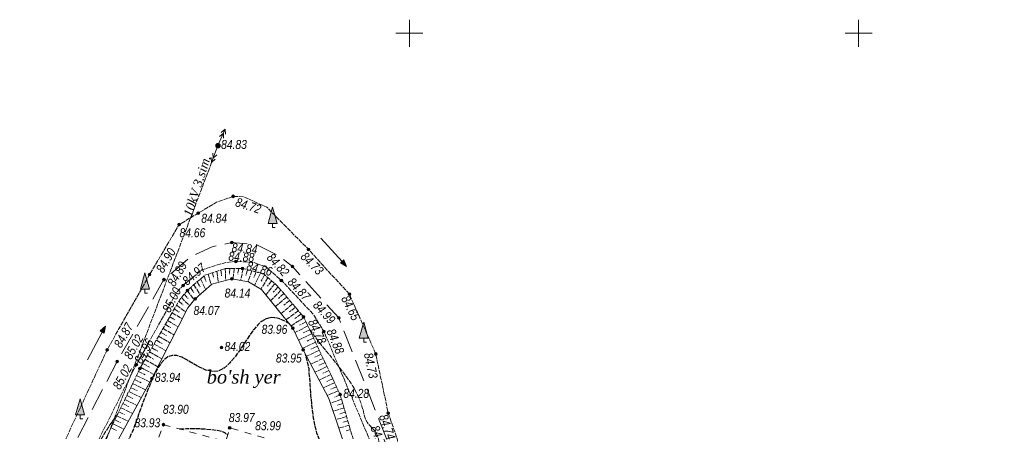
# Model space of a CAD drawing. Extents: x 744948 to 745202, y 4654927 to 4655252.
# Tile 10 of 11: x 745007 to 745116, y 4655206 to 4655252. Entities that reach past the tile are written whole.
import ezdxf
from ezdxf.enums import TextEntityAlignment as Align

# ---------------------------------------------------------------- set-up
doc = ezdxf.new("R2010")
doc.units = 0
doc.header["$LTSCALE"] = 0.5
doc.header["$MEASUREMENT"] = 0
for name, pattern in [('Auto_Soil_Left_Line_m1', [7, 5, -2]), ('Auto_Soil_Right_Line_m1', [1, 1, 0]), ('Auto_Street_NotBorder_Line_m1', [3, 1.5, -1.5]), ('Commnctn_Electr_VLP_High_Unbuilt_m1', [1, 1, 0]), ('Hydrotech_Dry_Grooves_m1', [1, 1, 0]), ('Relef_Horizontal_Basic_m1', [1, 1, 0]), ('Relef_Horizontal_Bold_m1', [1, 1, 0]), ('Relef_Slope_Artificial_m1', [1, 1, 0])]:
    doc.linetypes.add(name, pattern=pattern)
for name, color, linetype, lineweight, true_color in [('AUTO#_ROADS_EXIST_L', 7, 'Continuous', 15, 0x000000), ('COMMN_OBJCT_#####_B', 7, 'Continuous', 15, 0x000000), ('GREEN_VGTAT_#####_T', 7, 'Continuous', 15, 0x000000), ('GREEN_VGTAT_SRVEY_B', 7, 'Continuous', 15, 0x000000)]:
    doc.layers.add(name, color=color, linetype=linetype, lineweight=lineweight, true_color=true_color)
for name, color, linetype, true_color in [('COMMN_OBJCT_ELCTR_B', 7, 'Continuous', 0x000000), ('COMMN_OBJCT_ELCTR_L', 7, 'Continuous', 0x000000), ('COMMN_OBJCT_ELCTR_T', 7, 'Continuous', 0x000000), ('GEODS_POINT_GRID#_B', 7, 'Continuous', 0x000000), ('HYDRO_CHRTR_#####_B', 7, 'Continuous', 0x000000), ('HYDRO_TECHN_CANAL_L', 7, 'Continuous', 0x000000), ('RELEF_HRZNT_BASIC_L', 7, 'Continuous', 0x000000), ('RELEF_HRZNT_BOLD#_L', 7, 'Continuous', 0x000000), ('RELEF_POINT_PICKT_B', 7, 'Continuous', 0x000000), ('RELEF_POINT_PICKT_T', 7, 'Continuous', 0x000000), ('RELEF_SLOPE_#####_L', 7, 'Continuous', 0x000000)]:
    doc.layers.add(name, color=color, linetype=linetype, true_color=true_color)
doc.styles.add('БМ-431 (Times New Roman К)', font='timesi.ttf', dxfattribs={"height": 1})
doc.styles.add('Д-431 (Arial Narrow К)', font='ARIALNI.TTF', dxfattribs={"height": 1})
doc.linetypes.add('Relef_Slope_Artificial_Botton_m1', pattern='A,0,[3,Topography.shx,S=0.25,R=0,X=0,Y=0],-1', length=1)

# ---------------------------------------------------------------- blocks, each defined once
blk = doc.blocks.new('PointHight_m1')
at = {"layer": 'RELEF_POINT_PICKT_B', "linetype": 'Continuous', "lineweight": 15, "true_color": 0x000000}
h = blk.add_hatch(color=18, dxfattribs=at)
edge = h.paths.add_edge_path()
edge.add_arc((0, 0), 0.3, 0, 360)
at = {"layer": 'RELEF_POINT_PICKT_B', "color": 18, "linetype": 'Continuous', "lineweight": 15, "true_color": 0x000000}
blk.add_circle((0, 0), 0.3, dxfattribs=at)
blk.add_point((0, 0), dxfattribs=at)
blk = doc.blocks.new('CommnctnPoleRCcircle_m1')
at = {"layer": 'COMMN_OBJCT_#####_B', "lineweight": 13, "true_color": 0xfffffe}
h = blk.add_hatch(color=7, dxfattribs=at)
edge = h.paths.add_edge_path()
edge.add_arc((0, 0), 0.5, 0, 360)
at = {"layer": 'COMMN_OBJCT_#####_B', "lineweight": 13, "true_color": 0x000000}
blk.add_hatch(color=18, dxfattribs=at).paths.add_polyline_path([(-0.1, 0, 1), (0.1, 0, 1)])
at = {"layer": 'COMMN_OBJCT_#####_B', "color": 18, "lineweight": 9, "true_color": 0x000000}
for radius in [0.5, 0.1]:
    blk.add_circle((0, 0), radius, dxfattribs=at)
blk = doc.blocks.new('ElectricHighVLP_m1')
at = {"layer": 'COMMN_OBJCT_ELCTR_B', "color": 18, "linetype": 'Continuous', "lineweight": 20, "true_color": 0x000000}
for p, q in [((0, 0), (4, 0)), ((3, 0), (2, 0.5)), ((3, 0), (2, -0.5)), ((4, 0), (3, 0.5)), ((4, 0), (3, -0.5))]:
    blk.add_line(p, q, dxfattribs=at)
blk = doc.blocks.new('GreenPoplar_m1')
at = {"layer": 'GREEN_VGTAT_SRVEY_B', "linetype": 'Continuous', "lineweight": 13, "true_color": 0x000000}
blk.add_hatch(color=18, dxfattribs=at).paths.add_polyline_path([(-1, 0.9), (1, 0.9), (0, 4.5)])
at = {"layer": 'GREEN_VGTAT_SRVEY_B', "color": 18, "linetype": 'Continuous', "lineweight": 13, "true_color": 0x000000}
for p, q in [((-1, 0.9), (0, 4.5)), ((0, 4.5), (1, 0.9)), ((-1, 0.9), (1, 0.9))]:
    blk.add_line(p, q, dxfattribs=at)
blk.add_lwpolyline([(0.6, 0), (0, 0), (0, 0.9)], dxfattribs=at)
blk = doc.blocks.new('CrossCoord_m1')
at = {"layer": 'GEODS_POINT_GRID#_B', "color": 3, "lineweight": 20, "true_color": 0x00ff00, "flags": 128}
for points in [[(0, 3), (0, -3)], [(-3, 0), (3, 0)]]:
    blk.add_lwpolyline(points, dxfattribs=at)
blk = doc.blocks.new('WaterLowTideArrow_m1')
at = {"layer": 'HYDRO_CHRTR_#####_B', "lineweight": 15, "true_color": 0x000000}
blk.add_hatch(color=18, dxfattribs=at).paths.add_polyline_path([(8.5, 0), (7, 0.5), (7, -0.5)])
at = {"layer": 'HYDRO_CHRTR_#####_B', "color": 18, "lineweight": 15, "true_color": 0x000000}
blk.add_line((0, 0), (7, 0), dxfattribs=at)
blk.add_lwpolyline([(7, 0.5), (8.5, 0), (7, -0.5), (7, 0.5)], dxfattribs=at)

msp = doc.modelspace()

# ---------------------------------------------------------------- linework, layer by layer
at = {"layer": 'AUTO#_ROADS_EXIST_L', "color": 18, "linetype": 'Auto_Soil_Left_Line_m1', "lineweight": 15, "true_color": 0x000000, "elevation": 84.17, "flags": 128}
msp.add_lwpolyline([(744977.33, 4655127.35), (744982.06, 4655152.62), (744984.76, 4655163.4), (744988.96, 4655172.02), (744990.77, 4655174.6), (745000.98, 4655185.63), (745009.92, 4655198.95), (745017.49, 4655213.49), (745022.69, 4655222.58), (745025.54, 4655225.06), (745028.05, 4655226.24), (745030.24, 4655226.71), (745032.92, 4655226.51), (745035.54, 4655225.22), (745036.98, 4655224.03), (745042.14, 4655218.32), (745048, 4655203.55), (745049.8, 4655200.64), (745055.6, 4655190.03), (745055.98, 4655189.55), (745065.96, 4655179.05), (745069.49, 4655176.11), (745073.04, 4655173.88), (745080.26, 4655170.89), (745085.8, 4655169.29), (745092.03, 4655169.74), (745094.77, 4655170.59), (745094.78, 4655170.6)], dxfattribs=at)
at = {"layer": 'AUTO#_ROADS_EXIST_L', "color": 18, "linetype": 'Auto_Soil_Right_Line_m1', "lineweight": 15, "true_color": 0x000000, "elevation": 84.44, "flags": 128}
msp.add_lwpolyline([(744980.21, 4655126.34), (744984.18, 4655151.74), (744987.12, 4655163.02), (744990.43, 4655170.54), (744992.73, 4655173.72), (745003.17, 4655185.1), (745011.98, 4655197.94), (745019.61, 4655213.12), (745024.13, 4655221.2), (745024.82, 4655221.94), (745026.9, 4655223.67), (745029.47, 4655224.47), (745030.7, 4655224.6), (745032.71, 4655224.48), (745034.04, 4655223.99), (745035.75, 4655222.5), (745039.27, 4655218.78), (745040.49, 4655216.83), (745046.48, 4655202.63), (745053.75, 4655189.27), (745054.58, 4655188.26), (745063.8, 4655177.87), (745064.69, 4655177.16), (745071.13, 4655172.01), (745072.38, 4655171.33), (745078.25, 4655169.02), (745083.56, 4655167.44), (745085.81, 4655166.9), (745090.68, 4655166.82), (745094.41, 4655167.93), (745095.66, 4655168.58), (745095.8, 4655168.63)], dxfattribs=at)
at = {"layer": 'AUTO#_ROADS_EXIST_L', "color": 18, "linetype": 'Auto_Street_NotBorder_Line_m1', "lineweight": 15, "true_color": 0x000000, "elevation": 83.93, "flags": 128}
msp.add_lwpolyline([(745022.12, 4655205.06), (745022.62, 4655206.45), (745029.58, 4655204.57), (745030, 4655206.09), (745032.64, 4655205.34), (745038.34, 4655203.68), (745037.78, 4655200.89), (745034.35, 4655186.52)], dxfattribs=at)
at = {"layer": 'COMMN_OBJCT_ELCTR_L', "color": 18, "linetype": 'Commnctn_Electr_VLP_High_Unbuilt_m1', "lineweight": 20, "true_color": 0x000000, "flags": 128}
msp.add_lwpolyline([(745027.99, 4655235.62), (745013.98, 4655198.79), (745013.27, 4655196.92), (744995.54, 4655140.75), (744994.29, 4655136.95), (744979.43, 4655093.4), (744978.78, 4655091.51), (744980.7, 4655090.95), (745024.12, 4655078.3), (745027.99, 4655077.3), (745085.65, 4655064.52), (745158.95, 4655047.9), (745160.9, 4655047.46), (745162.85, 4655047.02), (745186.92, 4655041.32)], dxfattribs=at)
at = {"layer": 'HYDRO_TECHN_CANAL_L', "color": 3, "linetype": 'Hydrotech_Dry_Grooves_m1', "lineweight": 15, "true_color": 0x00ff00, "flags": 128}
msp.add_lwpolyline([(745092.05, 4655176.24), (745092.17, 4655175.58), (745092.15, 4655174.78), (745092, 4655174.17), (745090.44, 4655173.03), (745088.74, 4655172.01), (745086.04, 4655171.8), (745082.95, 4655171.7), (745081.81, 4655171.98), (745074.62, 4655174.64), (745067.61, 4655180.04), (745057.72, 4655190.25), (745049.32, 4655202.9), (745047.65, 4655207.74), (745046.26, 4655214.31), (745043.33, 4655220.96), (745038.78, 4655225.94), (745034.12, 4655230.64), (745031.59, 4655231.79), (745030.4, 4655231.85), (745028.53, 4655231.19), (745026.49, 4655229.97), (745024.38, 4655228.71), (745021.08, 4655223.14), (745016.35, 4655214.76), (745009.09, 4655199.1), (744999.03, 4655186.12), (744989.7, 4655174.95), (744985.01, 4655168.22), (744982.6, 4655162.61), (744975.76, 4655130.95)], dxfattribs=at)
at = {"layer": 'RELEF_HRZNT_BASIC_L', "color": 34, "linetype": 'Relef_Horizontal_Basic_m1', "lineweight": 15, "true_color": 0xa55200, "elevation": 84.5, "flags": 128}
for points in [[(745038.88, 4655217.05), (745038.94, 4655216.99), (745039.06, 4655216.84), (745039.18, 4655216.68), (745039.31, 4655216.49), (745039.48, 4655216.26), (745039.7, 4655215.96), (745039.98, 4655215.6), (745040.34, 4655215.14), (745040.79, 4655214.58), (745041.32, 4655213.94), (745041.88, 4655213.24), (745042.45, 4655212.51), (745043, 4655211.77), (745043.51, 4655211.03), (745043.94, 4655210.33), (745044.27, 4655209.69), (745044.52, 4655209.1), (745044.7, 4655208.56), (745044.84, 4655208.09), (745044.95, 4655207.66), (745045.06, 4655207.29), (745045.17, 4655206.97), (745045.32, 4655206.71), (745045.48, 4655206.48), (745045.66, 4655206.28), (745045.85, 4655206.09), (745046.03, 4655205.89), (745046.2, 4655205.69), (745046.35, 4655205.45), (745046.46, 4655205.18), (745046.55, 4655204.88), (745046.61, 4655204.56), (745046.64, 4655204.24), (745046.65, 4655203.93), (745046.63, 4655203.63), (745046.59, 4655203.37), (745046.53, 4655203.16), (745046.45, 4655202.98), (745046.35, 4655202.83), (745046.25, 4655202.7), (745046.13, 4655202.6), (745046.02, 4655202.5), (745045.9, 4655202.41), (745045.62, 4655201.85), (745045.73, 4655201.82), (745045.89, 4655201.79), (745046.11, 4655201.74), (745046.36, 4655201.66), (745046.66, 4655201.53), (745046.99, 4655201.33), (745047.36, 4655201.05), (745047.76, 4655200.68), (745048.19, 4655200.2), (745048.64, 4655199.63), (745049.11, 4655198.97), (745049.59, 4655198.2), (745050.09, 4655197.34), (745050.58, 4655196.39), (745051.08, 4655195.36), (745051.58, 4655194.27), (745052.07, 4655193.19), (745052.57, 4655192.15), (745053.05, 4655191.21), (745053.54, 4655190.4), (745054.02, 4655189.78), (745054.5, 4655189.37), (745054.97, 4655189.12), (745055.45, 4655188.96), (745055.94, 4655188.83), (745056.44, 4655188.65), (745056.96, 4655188.35), (745057.51, 4655187.86), (745058.08, 4655187.14), (745058.67, 4655186.22), (745059.25, 4655185.17), (745059.81, 4655184.05), (745060.34, 4655182.91), (745060.8, 4655181.82), (745061.2, 4655180.84), (745061.51, 4655180.02), (745061.75, 4655179.35), (745061.92, 4655178.8), (745062.05, 4655178.36), (745062.15, 4655178), (745062.23, 4655177.71), (745062.3, 4655177.46), (745062.37, 4655177.23), (745062.46, 4655177.01), (745062.56, 4655176.81), (745062.67, 4655176.61), (745062.8, 4655176.42), (745062.94, 4655176.24), (745063.1, 4655176.05), (745063.27, 4655175.85), (745063.47, 4655175.65), (745063.68, 4655175.45), (745063.91, 4655175.25), (745064.16, 4655175.05), (745064.43, 4655174.86), (745064.72, 4655174.67), (745065.03, 4655174.49), (745065.35, 4655174.32), (745065.69, 4655174.15), (745066.02, 4655173.99), (745066.36, 4655173.82), (745066.7, 4655173.66), (745067.03, 4655173.49), (745067.35, 4655173.31), (745067.65, 4655173.13), (745067.96, 4655172.96), (745068.26, 4655172.78), (745068.57, 4655172.6), (745068.89, 4655172.43), (745069.23, 4655172.27), (745069.57, 4655172.12), (745069.93, 4655171.98), (745070.29, 4655171.85), (745070.63, 4655171.73), (745070.96, 4655171.63), (745071.26, 4655171.54), (745071.51, 4655171.46), (745072.06, 4655171.18), (745072.38, 4655171.12), (745072.58, 4655171.18), (745072.76, 4655171.27), (745072.94, 4655171.4), (745073.19, 4655171.55), (745073.53, 4655171.7), (745073.97, 4655171.83), (745074.54, 4655171.95), (745075.23, 4655172.04), (745076.02, 4655172.1), (745076.87, 4655172.14), (745077.72, 4655172.17), (745078.55, 4655172.18), (745079.3, 4655172.19), (745080.69, 4655172.4)], [(745013.62, 4655199.85), (745013.6, 4655200.01), (745013.61, 4655200.23), (745013.65, 4655200.53), (745013.74, 4655200.91), (745013.91, 4655201.4), (745014.17, 4655202.01), (745014.53, 4655202.75), (745014.97, 4655203.59), (745015.47, 4655204.47), (745016, 4655205.36), (745016.54, 4655206.22), (745017.06, 4655206.99), (745017.54, 4655207.64), (745017.56, 4655207.67)]]:
    msp.add_lwpolyline(points, dxfattribs=at)
at = {"layer": 'RELEF_HRZNT_BOLD#_L', "color": 34, "linetype": 'Relef_Horizontal_Bold_m1', "lineweight": 30, "true_color": 0xa55200, "elevation": 84, "flags": 128}
for points in [[(745036.66, 4655217.65), (745036.61, 4655217.69), (745036.45, 4655217.79), (745036.27, 4655217.9), (745036.06, 4655218.01), (745035.82, 4655218.12), (745035.57, 4655218.21), (745035.29, 4655218.29), (745034.99, 4655218.34), (745034.67, 4655218.36), (745034.32, 4655218.3), (745033.95, 4655218.17), (745033.56, 4655217.93), (745033.13, 4655217.56), (745032.68, 4655217.04), (745032.2, 4655216.37), (745031.69, 4655215.59), (745031.15, 4655214.77), (745030.59, 4655213.98), (745029.99, 4655213.28), (745029.37, 4655212.74), (745028.72, 4655212.42), (745028.04, 4655212.36), (745027.35, 4655212.52), (745026.66, 4655212.83), (745025.97, 4655213.22), (745025.31, 4655213.61), (745024.69, 4655213.94), (745024.11, 4655214.14), (745023.59, 4655214.16), (745023.12, 4655213.99), (745022.69, 4655213.67), (745022.3, 4655213.2), (745021.93, 4655212.62), (745021.58, 4655211.94), (745021.24, 4655211.18), (745020.91, 4655210.37), (745020.58, 4655209.53), (745020.26, 4655208.68), (745019.97, 4655207.87), (745019.7, 4655207.11), (745019.46, 4655206.44), (745019.26, 4655205.88), (745018.63, 4655204.55), (745018.57, 4655204.46), (745018.49, 4655204.36), (745018.42, 4655204.24), (745018.35, 4655204.11), (745018.28, 4655203.99), (745018.22, 4655203.87), (745018.17, 4655203.77), (745017.9, 4655203.18), (745017.81, 4655203.04), (745017.69, 4655202.85), (745017.53, 4655202.63), (745017.34, 4655202.37), (745017.11, 4655202.05), (745016.83, 4655201.68), (745016.51, 4655201.25), (745016.14, 4655200.75), (745015.73, 4655200.22), (745015.32, 4655199.67), (745014.9, 4655199.12), (745014.51, 4655198.6), (745014.15, 4655198.13), (745013.85, 4655197.74), (745013.41, 4655196.61), (745013.49, 4655196.45), (745013.58, 4655196.24), (745013.65, 4655195.96), (745013.7, 4655195.59), (745013.7, 4655195.12), (745013.63, 4655194.52), (745013.49, 4655193.79), (745013.26, 4655192.91), (745012.94, 4655191.92), (745012.56, 4655190.88), (745012.12, 4655189.83), (745011.64, 4655188.83), (745011.14, 4655187.92), (745010.63, 4655187.16), (745010.12, 4655186.58), (745009.62, 4655186.16), (745009.15, 4655185.87), (745008.7, 4655185.7), (745008.29, 4655185.59), (745007.93, 4655185.54), (745007.62, 4655185.49), (745006.93, 4655185.15)], [(745046.66, 4655193.07), (745046.52, 4655193.45), (745045.98, 4655194.47), (745045.34, 4655195.47), (745044.67, 4655196.42), (745044.06, 4655197.24), (745043.56, 4655197.91), (745043.18, 4655198.42), (745042.9, 4655198.8), (745042.7, 4655199.07), (745042.56, 4655199.26), (745042.47, 4655199.38), (745042.41, 4655199.47), (745042.32, 4655199.68), (745042.5, 4655200.35), (745042.51, 4655200.58), (745042.5, 4655200.85), (745042.47, 4655201.14), (745042.41, 4655201.46), (745042.3, 4655201.78), (745042.15, 4655202.09), (745041.94, 4655202.39), (745041.67, 4655202.68), (745041.36, 4655202.97), (745041.02, 4655203.3), (745040.67, 4655203.69), (745040.32, 4655204.17), (745039.99, 4655204.77), (745039.71, 4655205.52), (745039.48, 4655206.44), (745039.3, 4655207.48), (745039.16, 4655208.59), (745039.05, 4655209.72), (745038.97, 4655210.81), (745038.9, 4655211.82), (745038.83, 4655212.68), (745038.45, 4655214.27)], [(745024.41, 4655205.97), (745024.55, 4655205.98), (745025.21, 4655206.01), (745025.92, 4655206.02), (745026.65, 4655206.01), (745027.36, 4655205.97), (745028, 4655205.92), (745028.54, 4655205.85), (745028.96, 4655205.76), (745029.27, 4655205.66), (745029.5, 4655205.55), (745029.66, 4655205.44), (745029.78, 4655205.33), (745029.79, 4655205.32)]]:
    msp.add_lwpolyline(points, dxfattribs=at)
at = {"layer": 'RELEF_SLOPE_#####_L', "color": 18, "linetype": 'Relef_Slope_Artificial_m1', "lineweight": 15, "true_color": 0x000000, "flags": 128}
for points in [[(744996.02, 4655175.07), (745002.97, 4655183.19), (745004.72, 4655185.26), (745011.9, 4655196.59), (745015.53, 4655203.48), (745020.01, 4655212.7), (745024.44, 4655220.36), (745025.29, 4655221.39), (745027.24, 4655223.08), (745029.5, 4655223.81), (745031.44, 4655223.83), (745033.75, 4655223.25), (745035.33, 4655221.86), (745038.23, 4655218.44), (745042.3, 4655209.79), (745044.56, 4655202.02), (745053.11, 4655189.17), (745053.82, 4655188.16)], [(745028.08, 4655223.35), (745028.21, 4655222.76)], [(745028.56, 4655223.51), (745028.75, 4655222.27)], [(745029.03, 4655223.66), (745029.09, 4655223.02)], [(745029.51, 4655223.81), (745029.56, 4655222.48)], [(745030.01, 4655223.81), (745029.99, 4655223.2)], [(745030.51, 4655223.82), (745030.38, 4655222.64)], [(745031.01, 4655223.83), (745030.9, 4655223.2)], [(745031.51, 4655223.81), (745031.21, 4655222.5)], [(745031.99, 4655223.69), (745031.81, 4655223.06)], [(745032.48, 4655223.57), (745032.04, 4655222.36)], [(745032.96, 4655223.44), (745032.68, 4655222.81)], [(745033.44, 4655223.32), (745032.76, 4655221.95)], [(745026.4, 4655222.35), (745026.7, 4655221.77)], [(745026.77, 4655222.68), (745027.32, 4655221.47)], [(745027.15, 4655223), (745027.39, 4655222.37)], [(745027.6, 4655223.2), (745027.95, 4655222.02)], [(745034.26, 4655222.79), (745033.48, 4655221.52)], [(745033.89, 4655223.12), (745033.51, 4655222.43)], [(745035.02, 4655222.13), (745034.03, 4655220.89)], [(745034.64, 4655222.46), (745034.2, 4655221.84)], [(745025.27, 4655221.36), (745026.08, 4655220.34)], [(745025.64, 4655221.69), (745026.01, 4655221.16)], [(745026.02, 4655222.02), (745026.69, 4655220.91)], [(745035.71, 4655221.41), (745034.56, 4655220.23)], [(745035.38, 4655221.8), (745034.84, 4655221.18)], [(745036.03, 4655221.03), (745035.43, 4655220.47)], [(745024.34, 4655220.18), (745024.81, 4655219.77)], [(745024.63, 4655220.59), (745025.53, 4655219.7)], [(745024.95, 4655220.98), (745025.38, 4655220.5)], [(745036.35, 4655220.65), (745035.09, 4655219.58)], [(745036.68, 4655220.27), (745036.04, 4655219.73)], [(745023.59, 4655218.89), (745024.71, 4655218.24)], [(745023.84, 4655219.32), (745024.37, 4655218.96)], [(745024.09, 4655219.75), (745025.09, 4655218.99)], [(745037, 4655219.89), (745035.73, 4655218.81)], [(745037.65, 4655219.13), (745036.28, 4655218.13)], [(745037.32, 4655219.51), (745036.66, 4655218.99)], [(745023.09, 4655218.02), (745024.26, 4655217.34)], [(745023.34, 4655218.45), (745023.91, 4655218.12)], [(745038.27, 4655218.35), (745036.83, 4655217.45)], [(745037.97, 4655218.74), (745037.26, 4655218.27)], [(745038.49, 4655217.9), (745037.78, 4655217.5)], [(745022.34, 4655216.72), (745022.96, 4655216.36)], [(745022.59, 4655217.15), (745023.8, 4655216.45)], [(745022.84, 4655217.59), (745023.44, 4655217.24)], [(745038.7, 4655217.44), (745037.27, 4655216.7)], [(745038.91, 4655216.99), (745038.18, 4655216.65)], [(745021.84, 4655215.86), (745022.48, 4655215.48)], [(745022.09, 4655216.29), (745023.35, 4655215.56)], [(745039.12, 4655216.54), (745037.67, 4655215.86)], [(745039.55, 4655215.63), (745038.1, 4655214.95)], [(745039.34, 4655216.09), (745038.61, 4655215.75)], [(745021.09, 4655214.56), (745022.44, 4655213.77)], [(745021.34, 4655214.99), (745022, 4655214.61)], [(745021.59, 4655215.42), (745022.9, 4655214.67)], [(745039.98, 4655214.73), (745038.56, 4655214.06)], [(745039.76, 4655215.18), (745039.04, 4655214.84)], [(745020.58, 4655213.69), (745022, 4655212.9)], [(745020.84, 4655214.13), (745021.52, 4655213.73)], [(745040.4, 4655213.82), (745039.02, 4655213.18)], [(745040.19, 4655214.28), (745039.49, 4655213.95)], [(745040.61, 4655213.37), (745039.94, 4655213.05)], [(745019.86, 4655212.38), (745020.6, 4655211.99)], [(745020.08, 4655212.83), (745021.56, 4655212.04)], [(745020.33, 4655213.26), (745021.06, 4655212.86)], [(745040.83, 4655212.92), (745039.49, 4655212.29)], [(745041.04, 4655212.47), (745040.38, 4655212.16)], [(745019.42, 4655211.48), (745020.15, 4655211.12)], [(745019.64, 4655211.93), (745021.11, 4655211.18)], [(745041.25, 4655212.02), (745039.96, 4655211.4)], [(745041.47, 4655211.56), (745040.83, 4655211.26)], [(745018.76, 4655210.13), (745020.16, 4655209.46)], [(745018.98, 4655210.58), (745019.69, 4655210.24)], [(745019.2, 4655211.03), (745020.64, 4655210.33)], [(745041.68, 4655211.11), (745040.41, 4655210.55)], [(745042.1, 4655210.21), (745040.85, 4655209.71)], [(745041.89, 4655210.66), (745041.26, 4655210.39)], [(745018.33, 4655209.24), (745019.68, 4655208.58)], [(745018.54, 4655209.68), (745019.23, 4655209.35)], [(745042.45, 4655209.27), (745041.21, 4655208.85)], [(745042.31, 4655209.75), (745041.68, 4655209.52)], [(745017.67, 4655207.89), (745018.31, 4655207.57)], [(745017.89, 4655208.34), (745019.19, 4655207.7)], [(745018.11, 4655208.79), (745018.77, 4655208.46)], [(745042.73, 4655208.31), (745041.51, 4655207.95)], [(745042.59, 4655208.79), (745041.97, 4655208.6)], [(745017.23, 4655206.99), (745017.85, 4655206.69)], [(745017.45, 4655207.44), (745018.71, 4655206.82)], [(745043.01, 4655207.35), (745041.82, 4655207.01)], [(745042.87, 4655207.83), (745042.27, 4655207.66)], [(745043.15, 4655206.87), (745042.57, 4655206.7)], [(745016.8, 4655206.09), (745017.39, 4655205.8)], [(745017.01, 4655206.54), (745018.23, 4655205.95)], [(745043.29, 4655206.39), (745042.14, 4655206.06)], [(745043.43, 4655205.91), (745042.86, 4655205.75)]]:
    msp.add_lwpolyline(points, dxfattribs=at)
at = {"layer": 'RELEF_SLOPE_#####_L', "color": 18, "linetype": 'Relef_Slope_Artificial_Botton_m1', "lineweight": 15, "true_color": 0x000000, "flags": 128}
msp.add_lwpolyline([(744996.53, 4655174.32), (745005.14, 4655183.17), (745006.81, 4655184.93), (745013.27, 4655196.92), (745021.32, 4655211.57), (745025.33, 4655219.46), (745026.17, 4655220.45), (745028.02, 4655222.09), (745030.24, 4655222.66), (745032.1, 4655222.35), (745033.55, 4655221.48), (745037.04, 4655217.19), (745038.18, 4655214.78), (745041.04, 4655209.35), (745043.4, 4655202.32), (745044.51, 4655200.79), (745048.59, 4655194.27), (745053.82, 4655188.16)], dxfattribs=at)

# ---------------------------------------------------------------- block references
at = {"layer": 'COMMN_OBJCT_#####_B', "color": 18, "true_color": 0x000000, "xscale": 0.5, "yscale": 0.5, "zscale": 0.5}
msp.add_blockref('CommnctnPoleRCcircle_m1', (745028.7, 4655237.49), dxfattribs=at)
at = {"layer": 'COMMN_OBJCT_ELCTR_B', "color": 18, "true_color": 0x000000, "xscale": 0.5, "yscale": 0.5, "zscale": 0.5}
for rotation in [66.53411627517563, 249.1766742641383]:
    msp.add_blockref('ElectricHighVLP_m1', (745028.7, 4655237.49), dxfattribs=dict(at, rotation=rotation))
at = {"layer": 'GEODS_POINT_GRID#_B', "color": 3, "true_color": 0x00ff00, "xscale": 0.5, "yscale": 0.5, "zscale": 0.5}
for p in [(745050, 4655250), (745100, 4655250)]:
    msp.add_blockref('CrossCoord_m1', p, dxfattribs=at)
at = {"layer": 'GREEN_VGTAT_SRVEY_B', "color": 18, "true_color": 0x000000, "xscale": 0.5, "yscale": 0.5, "zscale": 0.5}
for p in [(745034.77, 4655228.39), (745020.57, 4655221.08), (745044.92, 4655215.62), (745013.35, 4655207.08)]:
    msp.add_blockref('GreenPoplar_m1', p, dxfattribs=at)
at = {"layer": 'HYDRO_CHRTR_#####_B', "color": 18, "true_color": 0x000000}
for p, xscale, yscale, zscale, rotation in [((745040.15, 4655227.2), 0.5000000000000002, 0.5000000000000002, 0.5000000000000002, 312.3817892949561), ((745014.16, 4655213.67), 0.5000000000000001, 0.5000000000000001, 0.5000000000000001, 61.88869968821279)]:
    msp.add_blockref('WaterLowTideArrow_m1', p, dxfattribs=dict(at, xscale=xscale, yscale=yscale, zscale=zscale, rotation=rotation))
at = {"layer": 'RELEF_POINT_PICKT_B', "color": 18, "true_color": 0x000000, "xscale": 0.5, "yscale": 0.5, "zscale": 0.5}
for p in [(745028.7, 4655237.49, 84.83), (745030.4, 4655231.85, 84.72), (745026.49, 4655229.97, 84.84), (745024.38, 4655228.71, 84.66), (745030.24, 4655226.71, 84.84), (745038.78, 4655225.94, 84.73), (745030.7, 4655224.6, 84.88), (745021.08, 4655223.14, 84.89), (745031.44, 4655223.83, 84.86), (745036.98, 4655224.03, 84.82), (745022.69, 4655222.58, 85), (745030.24, 4655222.66, 84.14), (745035.75, 4655222.5, 84.87), (745024.82, 4655221.94, 84.97), (745025.29, 4655221.39, 84.89), (745043.33, 4655220.96, 84.65), (745026.17, 4655220.45, 84.07), (745038.23, 4655218.44, 84.78), (745042.14, 4655218.32, 84.99), (745037.04, 4655217.19, 83.96), (745040.49, 4655216.83, 84.88), (745016.35, 4655214.76, 84.87), (745029.08, 4655215.02, 84.02), (745038.18, 4655214.78, 83.95), (745046.26, 4655214.31, 84.73), (745017.49, 4655213.49, 85.02), (745019.61, 4655213.12, 85.02), (745020.01, 4655212.7, 84.96), (745021.32, 4655211.57, 83.94), (745042.3, 4655209.79, 84.28), (745047.65, 4655207.74, 84.74), (745022.62, 4655206.45, 83.9), (745030, 4655206.09, 83.97)]:
    msp.add_blockref('PointHight_m1', p, dxfattribs=at)

# ---------------------------------------------------------------- texts
at = {"layer": 'COMMN_OBJCT_ELCTR_T', "color": 18, "linetype": 'Continuous', "true_color": 0x000000, "style": 'БМ-431 (Times New Roman К)'}
msp.add_text('10kV 3.sim.', height=1, rotation=72.3758, dxfattribs=at).set_placement((745026.36, 4655233.03), align=Align.MIDDLE)
at = {"layer": 'GREEN_VGTAT_#####_T', "color": 18, "true_color": 0x000000, "style": 'БМ-431 (Times New Roman К)'}
msp.add_text("bo'sh yer", height=1.5, dxfattribs=at).set_placement((745031.56, 4655211.57), align=Align.MIDDLE)
at = {"layer": 'RELEF_POINT_PICKT_T', "color": 18, "true_color": 0x000000, "style": 'Д-431 (Arial Narrow К)'}
for s, p in [('84.83', (745029.05, 4655237.62, 84.83)), ('84.84', (745026.84, 4655229.41, 84.84)), ('84.66', (745024.42, 4655227.8, 84.66)), ('84.14', (745029.44, 4655221.09, 84.14)), ('84.07', (745025.98, 4655219.15, 84.07)), ('83.96', (745033.55, 4655217.06, 83.96)), ('84.02', (745029.43, 4655215.15, 84.02)), ('83.95', (745035.15, 4655213.86, 83.95)), ('83.94', (745021.67, 4655211.71, 83.94)), ('84.28', (745042.65, 4655209.93, 84.28)), ('83.90', (745022.57, 4655208.16, 83.9)), ('83.93', (745019.41, 4655206.66, 83.93)), ('83.97', (745029.91, 4655207.24, 83.97)), ('83.99', (745032.84, 4655206.33, 83.99))]:
    msp.add_text(s, height=1, dxfattribs=at).set_placement(p, align=Align.MIDDLE_LEFT)
for s, rotation, p in [('84.72', 341.9908, (745030.71, 4655231.26, 84.72)), ('84.90', 59.355, (745022.16, 4655223.49, 84.89)), ('84.84', 355.7779, (745030.23, 4655226.16, 84.84)), ('84.88', 356.7283, (745029.87, 4655225.2, 84.88)), ('84.82', 312.1034, (745034.43, 4655225.3, 84.82)), ('84.73', 314.7669, (745038.17, 4655225.4, 84.73)), ('84.89', 59.9318, (745023.44, 4655221.98, 84.89)), ('84.97', 39.771, (745024.93, 4655222.27, 84.97)), ('84.86', 345.7724, (745031.92, 4655224.15, 84.86)), ('85.00', 62.8003, (745022.89, 4655219.06, 85)), ('84.87', 313.3451, (745036.73, 4655222.57, 84.87)), ('84.99', 312.1034, (745039.57, 4655220.01, 84.99)), ('84.65', 296.5536, (745042.83, 4655220.71, 84.65)), ('84.87', 60.5579, (745017.48, 4655215.15, 84.87)), ('84.78', 295.1979, (745039.14, 4655218.1, 84.78)), ('85.02', 60.228, (745018.6, 4655213.87, 85.02)), ('84.88', 292.8715, (745041.22, 4655217.04, 84.88)), ('84.96', 60.7437, (745019.76, 4655213.39, 84.96)), ('85.02', 60.7437, (745017.35, 4655210.51, 85.02)), ('84.73', 281.9458, (745045.42, 4655214.43, 84.73)), ('84.74', 289.0366, (745047.07, 4655207.55, 84.74)), ('84.75', 291.6407, (745046.11, 4655206.29, 84.75))]:
    msp.add_text(s, height=1, rotation=rotation, dxfattribs=at).set_placement(p, align=Align.MIDDLE_LEFT)

doc.saveas('drawing.dxf')
